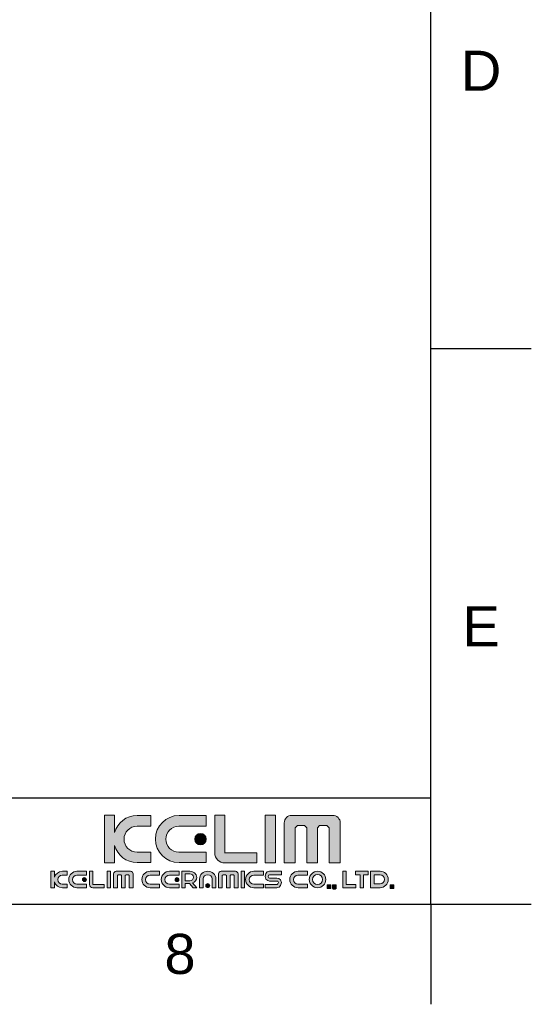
# Model space of a CAD drawing. Header units: millimetres. Extents: x 580 to 2065, y -13 to 1037.
# Tile 5 of 8: x 1885 to 2065, y -13 to 334. Entities that reach past the tile are written whole.
import ezdxf

# ---------------------------------------------------------------- set-up
doc = ezdxf.new("R2010")
doc.units = ezdxf.units.MM
doc.header["$LTSCALE"] = 0.1
doc.layers.add('FORM', color=7, linetype='Continuous')
doc.layers.add('TEXT', color=2, linetype='Continuous')
doc.styles.get("Standard").update_dxf_attribs({"font": 'arial_0.ttf'})

msp = doc.modelspace()

# ---------------------------------------------------------------- hatches: boundary and pattern name
at = {"layer": 'TEXT'}
h = msp.add_hatch(color=2, dxfattribs=at)
h.dxf.hatch_style = 2
edge = h.paths.add_edge_path()
edge.add_spline(control_points=[(1930.67, 40.36), (1930.67, 40.36), (1925.85, 40.36), (1925.85, 40.36), (1923.31, 40.36), (1921.27, 42.41), (1921.27, 44.93), (1921.27, 47.47), (1923.31, 49.52), (1925.85, 49.52), (1925.85, 49.52), (1930.67, 49.52), (1930.67, 49.52), (1930.67, 49.52), (1930.67, 53.3), (1930.67, 53.3), (1930.67, 53.3), (1925.91, 53.3), (1925.91, 53.3), (1922.09, 53.3), (1918.89, 50.74), (1917.91, 47.25), (1917.91, 47.25), (1917.91, 53.42), (1917.91, 53.42), (1917.91, 53.42), (1914.38, 53.42), (1914.38, 53.42), (1914.38, 53.42), (1914.38, 36.58), (1914.38, 36.58), (1914.38, 36.58), (1917.91, 36.58), (1917.91, 36.58), (1917.91, 36.58), (1917.91, 42.76), (1917.91, 42.76), (1918.89, 39.26), (1922.09, 36.69), (1925.91, 36.69), (1925.91, 36.69), (1930.67, 36.69), (1930.67, 36.69), (1930.67, 36.69), (1930.67, 40.36), (1930.67, 40.36)], knot_values=[0, 0, 0, 0, 1, 1, 1, 2, 2, 2, 3, 3, 3, 4, 4, 4, 5, 5, 5, 6, 6, 6, 7, 7, 7, 8, 8, 8, 9, 9, 9, 10, 10, 10, 11, 11, 11, 12, 12, 12, 13, 13, 13, 14, 14, 14, 15, 15, 15, 15], degree=3, periodic=0)
h = msp.add_hatch(color=256, dxfattribs=at)
h.dxf.hatch_style = 2
edge = h.paths.add_edge_path()
edge.add_spline(control_points=[(1940.63, 36.69), (1940.63, 36.69), (1950.23, 36.69), (1950.23, 36.69), (1950.23, 36.69), (1950.23, 40.36), (1950.23, 40.36), (1950.23, 40.36), (1940.57, 40.36), (1940.57, 40.36), (1938.04, 40.36), (1936, 42.41), (1936, 44.93), (1936, 47.47), (1938.04, 49.52), (1940.57, 49.52), (1940.57, 49.52), (1950.23, 49.52), (1950.23, 49.52), (1950.23, 49.52), (1950.23, 53.3), (1950.23, 53.3), (1950.23, 53.3), (1940.63, 53.3), (1940.63, 53.3), (1936.04, 53.3), (1932.33, 49.59), (1932.33, 45), (1932.33, 40.41), (1936.04, 36.69), (1940.63, 36.69)], knot_values=[0, 0, 0, 0, 1, 1, 1, 2, 2, 2, 3, 3, 3, 4, 4, 4, 5, 5, 5, 6, 6, 6, 7, 7, 7, 8, 8, 8, 9, 9, 9, 10, 10, 10, 10], degree=3, periodic=0)
h = msp.add_hatch(color=2, dxfattribs=at)
h.dxf.hatch_style = 2
edge = h.paths.add_edge_path()
edge.add_spline(control_points=[(1956.74, 36.56), (1956.74, 36.56), (1968.09, 36.56), (1968.09, 36.56), (1968.09, 36.56), (1968.09, 40.1), (1968.09, 40.1), (1968.09, 40.1), (1956.77, 40.1), (1956.77, 40.1), (1956.77, 40.1), (1956.75, 40.06), (1956.75, 40.06), (1956.75, 40.06), (1956.75, 53.42), (1956.75, 53.42), (1956.75, 53.42), (1953.22, 53.42), (1953.22, 53.42), (1953.22, 53.42), (1953.22, 40.1), (1953.22, 40.1), (1953.22, 40.1), (1953.21, 40.11), (1953.21, 40.11), (1953.21, 38.15), (1954.8, 36.55), (1956.77, 36.55), (1956.77, 36.55), (1956.74, 36.56), (1956.74, 36.56)], knot_values=[0, 0, 0, 0, 1, 1, 1, 2, 2, 2, 3, 3, 3, 4, 4, 4, 5, 5, 5, 6, 6, 6, 7, 7, 7, 8, 8, 8, 9, 9, 9, 10, 10, 10, 10], degree=3, periodic=0)
h = msp.add_hatch(color=2, dxfattribs=at)
h.dxf.hatch_style = 2
h.paths.add_polyline_path([(1974.57, 53.42), (1971.03, 53.42), (1971.03, 36.58), (1974.57, 36.58)])
h = msp.add_hatch(color=2, dxfattribs=at)
h.dxf.hatch_style = 2
edge = h.paths.add_edge_path()
edge.add_spline(control_points=[(1994.75, 53.34), (1994.75, 53.34), (1980.37, 53.34), (1980.37, 53.34), (1978.89, 53.34), (1977.69, 52.15), (1977.69, 50.68), (1977.69, 50.68), (1977.69, 36.6), (1977.69, 36.6), (1977.69, 36.6), (1981.51, 36.6), (1981.51, 36.6), (1981.51, 36.6), (1981.51, 48.94), (1981.51, 48.94), (1981.51, 48.94), (1982.31, 49.74), (1982.31, 49.74), (1982.31, 49.74), (1984.87, 49.74), (1984.87, 49.74), (1984.87, 49.74), (1985.67, 48.94), (1985.67, 48.94), (1985.67, 48.94), (1985.67, 36.6), (1985.67, 36.6), (1985.67, 36.6), (1989.36, 36.6), (1989.36, 36.6), (1989.36, 36.6), (1989.36, 48.94), (1989.36, 48.94), (1989.36, 48.94), (1990.17, 49.74), (1990.17, 49.74), (1990.17, 49.74), (1992.72, 49.74), (1992.72, 49.74), (1992.72, 49.74), (1993.51, 48.94), (1993.51, 48.94), (1993.51, 48.94), (1993.51, 36.6), (1993.51, 36.6), (1993.51, 36.6), (1997.43, 36.6), (1997.43, 36.6), (1997.43, 36.6), (1997.43, 50.68), (1997.43, 50.68), (1997.43, 52.15), (1996.23, 53.34), (1994.75, 53.34)], knot_values=[0, 0, 0, 0, 1, 1, 1, 2, 2, 2, 3, 3, 3, 4, 4, 4, 5, 5, 5, 6, 6, 6, 7, 7, 7, 8, 8, 8, 9, 9, 9, 10, 10, 10, 11, 11, 11, 12, 12, 12, 13, 13, 13, 14, 14, 14, 15, 15, 15, 16, 16, 16, 17, 17, 17, 18, 18, 18, 18], degree=3, periodic=0)
h = msp.add_hatch(color=2, dxfattribs=at)
h.dxf.hatch_style = 2
edge = h.paths.add_edge_path()
edge.add_spline(control_points=[(1946.18, 44.93), (1946.18, 43.83), (1947.08, 42.93), (1948.18, 42.93), (1949.29, 42.93), (1950.19, 43.83), (1950.19, 44.93), (1950.19, 46.05), (1949.29, 46.94), (1948.18, 46.94), (1947.08, 46.94), (1946.18, 46.05), (1946.18, 44.93)], knot_values=[0, 0, 0, 0, 1, 1, 1, 2, 2, 2, 3, 3, 3, 4, 4, 4, 4], degree=3, periodic=0)
h = msp.add_hatch(color=2, dxfattribs=at)
h.dxf.hatch_style = 2
edge = h.paths.add_edge_path()
edge.add_spline(control_points=[(1896.76, 31.5), (1896.76, 31.5), (1896.76, 33.66), (1896.76, 33.66), (1896.76, 33.66), (1895.53, 33.66), (1895.53, 33.66), (1895.53, 33.66), (1895.53, 27.78), (1895.53, 27.78), (1895.53, 27.78), (1896.76, 27.78), (1896.76, 27.78), (1896.76, 27.78), (1896.76, 29.95), (1896.76, 29.95), (1897.09, 28.73), (1898.21, 27.83), (1899.55, 27.83), (1899.55, 27.83), (1901.21, 27.83), (1901.21, 27.83), (1901.21, 27.83), (1901.21, 29.1), (1901.21, 29.1), (1901.21, 29.1), (1899.53, 29.1), (1899.53, 29.1), (1898.64, 29.1), (1897.93, 29.82), (1897.93, 30.7), (1897.93, 31.59), (1898.64, 32.3), (1899.53, 32.3), (1899.53, 32.3), (1901.21, 32.3), (1901.21, 32.3), (1901.21, 32.3), (1901.21, 33.62), (1901.21, 33.62), (1901.21, 33.62), (1899.55, 33.62), (1899.55, 33.62), (1898.21, 33.62), (1897.09, 32.72), (1896.76, 31.5)], knot_values=[0, 0, 0, 0, 1, 1, 1, 2, 2, 2, 3, 3, 3, 4, 4, 4, 5, 5, 5, 6, 6, 6, 7, 7, 7, 8, 8, 8, 9, 9, 9, 10, 10, 10, 11, 11, 11, 12, 12, 12, 13, 13, 13, 14, 14, 14, 15, 15, 15, 15], degree=3, periodic=0)
h = msp.add_hatch(color=2, dxfattribs=at)
h.dxf.hatch_style = 2
edge = h.paths.add_edge_path()
edge.add_spline(control_points=[(1901.78, 30.72), (1901.78, 29.12), (1903.08, 27.83), (1904.68, 27.83), (1904.68, 27.83), (1908.03, 27.83), (1908.03, 27.83), (1908.03, 27.83), (1908.03, 29.1), (1908.03, 29.1), (1908.03, 29.1), (1904.66, 29.1), (1904.66, 29.1), (1903.78, 29.1), (1903.06, 29.82), (1903.06, 30.7), (1903.06, 31.59), (1903.78, 32.3), (1904.66, 32.3), (1904.66, 32.3), (1908.03, 32.3), (1908.03, 32.3), (1908.03, 32.3), (1908.03, 33.62), (1908.03, 33.62), (1908.03, 33.62), (1904.68, 33.62), (1904.68, 33.62), (1903.08, 33.62), (1901.78, 32.32), (1901.78, 30.72)], knot_values=[0, 0, 0, 0, 1, 1, 1, 2, 2, 2, 3, 3, 3, 4, 4, 4, 5, 5, 5, 6, 6, 6, 7, 7, 7, 8, 8, 8, 9, 9, 9, 10, 10, 10, 10], degree=3, periodic=0)
h = msp.add_hatch(color=2, dxfattribs=at)
h.dxf.hatch_style = 2
edge = h.paths.add_edge_path()
edge.add_spline(control_points=[(1906.62, 30.7), (1906.62, 30.31), (1906.93, 30), (1907.31, 30), (1907.7, 30), (1908.01, 30.31), (1908.01, 30.7), (1908.01, 31.09), (1907.7, 31.4), (1907.31, 31.4), (1906.93, 31.4), (1906.62, 31.09), (1906.62, 30.7)], knot_values=[0, 0, 0, 0, 1, 1, 1, 2, 2, 2, 3, 3, 3, 4, 4, 4, 4], degree=3, periodic=0)
h = msp.add_hatch(color=2, dxfattribs=at)
h.dxf.hatch_style = 2
edge = h.paths.add_edge_path()
edge.add_spline(control_points=[(1910.3, 29), (1910.3, 29), (1910.3, 33.66), (1910.3, 33.66), (1910.3, 33.66), (1909.07, 33.66), (1909.07, 33.66), (1909.07, 33.66), (1909.07, 29.01), (1909.07, 29.01), (1909.07, 29.01), (1909.07, 29.02), (1909.07, 29.02), (1909.07, 28.33), (1909.62, 27.78), (1910.31, 27.78), (1910.31, 27.78), (1910.3, 27.78), (1910.3, 27.78), (1910.3, 27.78), (1914.26, 27.78), (1914.26, 27.78), (1914.26, 27.78), (1914.26, 29.01), (1914.26, 29.01), (1914.26, 29.01), (1910.31, 29.01), (1910.31, 29.01), (1910.31, 29.01), (1910.3, 29), (1910.3, 29)], knot_values=[0, 0, 0, 0, 1, 1, 1, 2, 2, 2, 3, 3, 3, 4, 4, 4, 5, 5, 5, 6, 6, 6, 7, 7, 7, 8, 8, 8, 9, 9, 9, 10, 10, 10, 10], degree=3, periodic=0)
h = msp.add_hatch(color=2, dxfattribs=at)
h.dxf.hatch_style = 2
h.paths.add_polyline_path([(1915.28, 27.78), (1916.52, 27.78), (1916.52, 33.66), (1915.28, 33.66)])
h = msp.add_hatch(color=2, dxfattribs=at)
h.dxf.hatch_style = 2
edge = h.paths.add_edge_path()
edge.add_spline(control_points=[(1923.56, 33.63), (1923.56, 33.63), (1918.54, 33.63), (1918.54, 33.63), (1918.02, 33.63), (1917.61, 33.22), (1917.61, 32.7), (1917.61, 32.7), (1917.61, 27.79), (1917.61, 27.79), (1917.61, 27.79), (1918.94, 27.79), (1918.94, 27.79), (1918.94, 27.79), (1918.94, 32.1), (1918.94, 32.1), (1918.94, 32.1), (1919.22, 32.38), (1919.22, 32.38), (1919.22, 32.38), (1920.11, 32.38), (1920.11, 32.38), (1920.11, 32.38), (1920.39, 32.1), (1920.39, 32.1), (1920.39, 32.1), (1920.39, 27.79), (1920.39, 27.79), (1920.39, 27.79), (1921.68, 27.79), (1921.68, 27.79), (1921.68, 27.79), (1921.68, 32.1), (1921.68, 32.1), (1921.68, 32.1), (1921.96, 32.38), (1921.96, 32.38), (1921.96, 32.38), (1922.85, 32.38), (1922.85, 32.38), (1922.85, 32.38), (1923.12, 32.1), (1923.12, 32.1), (1923.12, 32.1), (1923.12, 27.79), (1923.12, 27.79), (1923.12, 27.79), (1924.49, 27.79), (1924.49, 27.79), (1924.49, 27.79), (1924.49, 32.7), (1924.49, 32.7), (1924.49, 33.22), (1924.07, 33.63), (1923.56, 33.63)], knot_values=[0, 0, 0, 0, 1, 1, 1, 2, 2, 2, 3, 3, 3, 4, 4, 4, 5, 5, 5, 6, 6, 6, 7, 7, 7, 8, 8, 8, 9, 9, 9, 10, 10, 10, 11, 11, 11, 12, 12, 12, 13, 13, 13, 14, 14, 14, 15, 15, 15, 16, 16, 16, 17, 17, 17, 18, 18, 18, 18], degree=3, periodic=0)
h = msp.add_hatch(color=2, dxfattribs=at)
h.dxf.hatch_style = 2
edge = h.paths.add_edge_path()
edge.add_spline(control_points=[(1927.57, 30.72), (1927.57, 29.12), (1928.86, 27.83), (1930.46, 27.83), (1930.46, 27.83), (1933.81, 27.83), (1933.81, 27.83), (1933.81, 27.83), (1933.81, 29.1), (1933.81, 29.1), (1933.81, 29.1), (1930.44, 29.1), (1930.44, 29.1), (1929.56, 29.1), (1928.85, 29.82), (1928.85, 30.7), (1928.85, 31.59), (1929.56, 32.3), (1930.44, 32.3), (1930.44, 32.3), (1933.81, 32.3), (1933.81, 32.3), (1933.81, 32.3), (1933.81, 33.62), (1933.81, 33.62), (1933.81, 33.62), (1930.46, 33.62), (1930.46, 33.62), (1928.86, 33.62), (1927.57, 32.32), (1927.57, 30.72)], knot_values=[0, 0, 0, 0, 1, 1, 1, 2, 2, 2, 3, 3, 3, 4, 4, 4, 5, 5, 5, 6, 6, 6, 7, 7, 7, 8, 8, 8, 9, 9, 9, 10, 10, 10, 10], degree=3, periodic=0)
h = msp.add_hatch(color=2, dxfattribs=at)
h.dxf.hatch_style = 2
edge = h.paths.add_edge_path()
edge.add_spline(control_points=[(1934.39, 30.72), (1934.39, 29.12), (1935.68, 27.83), (1937.29, 27.83), (1937.29, 27.83), (1940.63, 27.83), (1940.63, 27.83), (1940.63, 27.83), (1940.63, 29.1), (1940.63, 29.1), (1940.63, 29.1), (1937.26, 29.1), (1937.26, 29.1), (1936.38, 29.1), (1935.67, 29.82), (1935.67, 30.7), (1935.67, 31.59), (1936.38, 32.3), (1937.26, 32.3), (1937.26, 32.3), (1940.63, 32.3), (1940.63, 32.3), (1940.63, 32.3), (1940.63, 33.62), (1940.63, 33.62), (1940.63, 33.62), (1937.29, 33.62), (1937.29, 33.62), (1935.68, 33.62), (1934.39, 32.32), (1934.39, 30.72)], knot_values=[0, 0, 0, 0, 1, 1, 1, 2, 2, 2, 3, 3, 3, 4, 4, 4, 5, 5, 5, 6, 6, 6, 7, 7, 7, 8, 8, 8, 9, 9, 9, 10, 10, 10, 10], degree=3, periodic=0)
h = msp.add_hatch(color=2, dxfattribs=at)
h.dxf.hatch_style = 2
edge = h.paths.add_edge_path()
edge.add_spline(control_points=[(1939.22, 30.7), (1939.22, 30.31), (1939.53, 30), (1939.92, 30), (1940.3, 30), (1940.62, 30.31), (1940.62, 30.7), (1940.62, 31.09), (1940.3, 31.4), (1939.92, 31.4), (1939.53, 31.4), (1939.22, 31.09), (1939.22, 30.7)], knot_values=[0, 0, 0, 0, 1, 1, 1, 2, 2, 2, 3, 3, 3, 4, 4, 4, 4], degree=3, periodic=0)
h = msp.add_hatch(color=2, dxfattribs=at)
h.dxf.hatch_style = 2
edge = h.paths.add_edge_path()
edge.add_spline(control_points=[(1946.86, 31.49), (1946.86, 32.69), (1945.76, 33.66), (1944.41, 33.66), (1944.41, 33.66), (1942.81, 33.66), (1942.81, 33.66), (1942.81, 33.66), (1941.58, 33.66), (1941.58, 33.66), (1941.58, 33.66), (1941.58, 32.7), (1941.58, 32.7), (1941.58, 32.7), (1941.58, 30.32), (1941.58, 30.32), (1941.58, 30.32), (1941.58, 29.33), (1941.58, 29.33), (1941.58, 29.33), (1941.58, 27.78), (1941.58, 27.78), (1941.58, 27.78), (1942.81, 27.78), (1942.81, 27.78), (1942.81, 27.78), (1942.81, 29.33), (1942.81, 29.33), (1942.81, 29.33), (1944.31, 29.33), (1944.31, 29.33), (1944.31, 29.33), (1945.62, 27.78), (1945.62, 27.78), (1945.62, 27.78), (1946.85, 27.78), (1946.85, 27.78), (1946.85, 27.78), (1945.39, 29.51), (1945.39, 29.51), (1946.25, 29.84), (1946.86, 30.61), (1946.86, 31.49)], knot_values=[0, 0, 0, 0, 1, 1, 1, 2, 2, 2, 3, 3, 3, 4, 4, 4, 5, 5, 5, 6, 6, 6, 7, 7, 7, 8, 8, 8, 9, 9, 9, 10, 10, 10, 11, 11, 11, 12, 12, 12, 13, 13, 13, 14, 14, 14, 14], degree=3, periodic=0)
edge = h.paths.add_edge_path()
edge.add_spline(control_points=[(1944.43, 30.32), (1944.43, 30.32), (1942.81, 30.32), (1942.81, 30.32), (1942.81, 30.32), (1942.81, 32.7), (1942.81, 32.7), (1942.81, 32.7), (1944.43, 32.7), (1944.43, 32.7), (1945.17, 32.7), (1945.78, 32.17), (1945.78, 31.51), (1945.78, 30.85), (1945.17, 30.32), (1944.43, 30.32)], knot_values=[0, 0, 0, 0, 1, 1, 1, 2, 2, 2, 3, 3, 3, 4, 4, 4, 5, 5, 5, 5], degree=3, periodic=0)
h = msp.add_hatch(color=2, dxfattribs=at)
h.dxf.hatch_style = 2
edge = h.paths.add_edge_path()
edge.add_spline(control_points=[(1950.74, 33.62), (1949.15, 33.62), (1947.85, 32.42), (1947.85, 30.93), (1947.85, 30.93), (1947.85, 27.83), (1947.85, 27.83), (1947.85, 27.83), (1949.13, 27.83), (1949.13, 27.83), (1949.13, 27.83), (1949.13, 30.95), (1949.13, 30.95), (1949.13, 31.77), (1949.84, 32.43), (1950.72, 32.43), (1951.61, 32.43), (1952.32, 31.77), (1952.32, 30.95), (1952.32, 30.95), (1952.32, 27.83), (1952.32, 27.83), (1952.32, 27.83), (1953.64, 27.83), (1953.64, 27.83), (1953.64, 27.83), (1953.64, 30.93), (1953.64, 30.93), (1953.64, 32.42), (1952.35, 33.62), (1950.74, 33.62)], knot_values=[0, 0, 0, 0, 1, 1, 1, 2, 2, 2, 3, 3, 3, 4, 4, 4, 5, 5, 5, 6, 6, 6, 7, 7, 7, 8, 8, 8, 9, 9, 9, 10, 10, 10, 10], degree=3, periodic=0)
h = msp.add_hatch(color=2, dxfattribs=at)
h.dxf.hatch_style = 2
edge = h.paths.add_edge_path()
edge.add_spline(control_points=[(1960.49, 33.63), (1960.49, 33.63), (1955.48, 33.63), (1955.48, 33.63), (1954.96, 33.63), (1954.54, 33.22), (1954.54, 32.7), (1954.54, 32.7), (1954.54, 27.79), (1954.54, 27.79), (1954.54, 27.79), (1955.88, 27.79), (1955.88, 27.79), (1955.88, 27.79), (1955.88, 32.1), (1955.88, 32.1), (1955.88, 32.1), (1956.15, 32.38), (1956.15, 32.38), (1956.15, 32.38), (1957.05, 32.38), (1957.05, 32.38), (1957.05, 32.38), (1957.32, 32.1), (1957.32, 32.1), (1957.32, 32.1), (1957.32, 27.79), (1957.32, 27.79), (1957.32, 27.79), (1958.61, 27.79), (1958.61, 27.79), (1958.61, 27.79), (1958.61, 32.1), (1958.61, 32.1), (1958.61, 32.1), (1958.89, 32.38), (1958.89, 32.38), (1958.89, 32.38), (1959.78, 32.38), (1959.78, 32.38), (1959.78, 32.38), (1960.06, 32.1), (1960.06, 32.1), (1960.06, 32.1), (1960.06, 27.79), (1960.06, 27.79), (1960.06, 27.79), (1961.43, 27.79), (1961.43, 27.79), (1961.43, 27.79), (1961.43, 32.7), (1961.43, 32.7), (1961.43, 33.22), (1961.01, 33.63), (1960.49, 33.63)], knot_values=[0, 0, 0, 0, 1, 1, 1, 2, 2, 2, 3, 3, 3, 4, 4, 4, 5, 5, 5, 6, 6, 6, 7, 7, 7, 8, 8, 8, 9, 9, 9, 10, 10, 10, 11, 11, 11, 12, 12, 12, 13, 13, 13, 14, 14, 14, 15, 15, 15, 16, 16, 16, 17, 17, 17, 18, 18, 18, 18], degree=3, periodic=0)
h = msp.add_hatch(color=2, dxfattribs=at)
h.dxf.hatch_style = 2
h.paths.add_polyline_path([(1962.5, 27.78), (1963.73, 27.78), (1963.73, 33.66), (1962.5, 33.66)])
h = msp.add_hatch(color=2, dxfattribs=at)
h.dxf.hatch_style = 2
edge = h.paths.add_edge_path()
edge.add_spline(control_points=[(1964.1, 30.72), (1964.1, 29.12), (1965.39, 27.83), (1966.99, 27.83), (1966.99, 27.83), (1970.34, 27.83), (1970.34, 27.83), (1970.34, 27.83), (1970.34, 29.1), (1970.34, 29.1), (1970.34, 29.1), (1966.97, 29.1), (1966.97, 29.1), (1966.09, 29.1), (1965.37, 29.82), (1965.37, 30.7), (1965.37, 31.59), (1966.09, 32.3), (1966.97, 32.3), (1966.97, 32.3), (1970.34, 32.3), (1970.34, 32.3), (1970.34, 32.3), (1970.34, 33.62), (1970.34, 33.62), (1970.34, 33.62), (1966.99, 33.62), (1966.99, 33.62), (1965.39, 33.62), (1964.1, 32.32), (1964.1, 30.72)], knot_values=[0, 0, 0, 0, 1, 1, 1, 2, 2, 2, 3, 3, 3, 4, 4, 4, 5, 5, 5, 6, 6, 6, 7, 7, 7, 8, 8, 8, 9, 9, 9, 10, 10, 10, 10], degree=3, periodic=0)
h = msp.add_hatch(color=2, dxfattribs=at)
h.dxf.hatch_style = 2
edge = h.paths.add_edge_path()
edge.add_spline(control_points=[(1970.96, 31.83), (1970.96, 30.03), (1972.78, 30.19), (1972.78, 30.19), (1972.78, 30.19), (1972.83, 30.19), (1972.83, 30.19), (1972.83, 30.19), (1974.8, 30.19), (1974.8, 30.19), (1974.8, 30.19), (1975.15, 30.19), (1975.15, 30.19), (1975.15, 30.19), (1975.63, 30.11), (1975.63, 29.65), (1975.63, 29.19), (1975.32, 29.01), (1975.15, 29.01), (1975.15, 29.01), (1970.96, 29.01), (1970.96, 29.01), (1970.96, 29.01), (1970.96, 27.83), (1970.96, 27.83), (1970.96, 27.83), (1975.12, 27.83), (1975.12, 27.83), (1975.12, 27.83), (1976.67, 27.83), (1976.67, 29.62), (1976.67, 31.41), (1974.84, 31.26), (1974.84, 31.26), (1974.84, 31.26), (1974.8, 31.26), (1974.8, 31.26), (1974.8, 31.26), (1972.83, 31.26), (1972.83, 31.26), (1972.83, 31.26), (1972.48, 31.26), (1972.48, 31.26), (1972.48, 31.26), (1972, 31.34), (1972, 31.8), (1972, 32.26), (1972.31, 32.43), (1972.48, 32.43), (1972.48, 32.43), (1976.67, 32.43), (1976.67, 32.43), (1976.67, 32.43), (1976.67, 33.62), (1976.67, 33.62), (1976.67, 33.62), (1972.51, 33.62), (1972.51, 33.62), (1972.51, 33.62), (1970.96, 33.62), (1970.96, 31.83)], knot_values=[0, 0, 0, 0, 1, 1, 1, 2, 2, 2, 3, 3, 3, 4, 4, 4, 5, 5, 5, 6, 6, 6, 7, 7, 7, 8, 8, 8, 9, 9, 9, 10, 10, 10, 11, 11, 11, 12, 12, 12, 13, 13, 13, 14, 14, 14, 15, 15, 15, 16, 16, 16, 17, 17, 17, 18, 18, 18, 19, 19, 19, 20, 20, 20, 20], degree=3, periodic=0)
h = msp.add_hatch(color=2, dxfattribs=at)
h.dxf.hatch_style = 2
edge = h.paths.add_edge_path()
edge.add_spline(control_points=[(1979.65, 30.72), (1979.65, 29.12), (1980.94, 27.83), (1982.54, 27.83), (1982.54, 27.83), (1985.89, 27.83), (1985.89, 27.83), (1985.89, 27.83), (1985.89, 29.1), (1985.89, 29.1), (1985.89, 29.1), (1982.52, 29.1), (1982.52, 29.1), (1981.64, 29.1), (1980.93, 29.82), (1980.93, 30.7), (1980.93, 31.59), (1981.64, 32.3), (1982.52, 32.3), (1982.52, 32.3), (1985.89, 32.3), (1985.89, 32.3), (1985.89, 32.3), (1985.89, 33.62), (1985.89, 33.62), (1985.89, 33.62), (1982.54, 33.62), (1982.54, 33.62), (1980.94, 33.62), (1979.65, 32.32), (1979.65, 30.72)], knot_values=[0, 0, 0, 0, 1, 1, 1, 2, 2, 2, 3, 3, 3, 4, 4, 4, 5, 5, 5, 6, 6, 6, 7, 7, 7, 8, 8, 8, 9, 9, 9, 10, 10, 10, 10], degree=3, periodic=0)
h = msp.add_hatch(color=2, dxfattribs=at)
h.dxf.hatch_style = 2
edge = h.paths.add_edge_path()
edge.add_spline(control_points=[(1989.43, 33.62), (1987.83, 33.62), (1986.53, 32.32), (1986.53, 30.72), (1986.53, 29.12), (1987.83, 27.83), (1989.43, 27.83), (1991.03, 27.83), (1992.32, 29.12), (1992.32, 30.72), (1992.32, 32.32), (1991.03, 33.62), (1989.43, 33.62)], knot_values=[0, 0, 0, 0, 1, 1, 1, 2, 2, 2, 3, 3, 3, 4, 4, 4, 4], degree=3, periodic=0)
edge = h.paths.add_edge_path()
edge.add_spline(control_points=[(1989.43, 28.95), (1988.45, 28.95), (1987.66, 29.75), (1987.66, 30.72), (1987.66, 31.7), (1988.45, 32.49), (1989.43, 32.49), (1990.4, 32.49), (1991.2, 31.7), (1991.2, 30.72), (1991.2, 29.75), (1990.4, 28.95), (1989.43, 28.95)], knot_values=[0, 0, 0, 0, 1, 1, 1, 2, 2, 2, 3, 3, 3, 4, 4, 4, 4], degree=3, periodic=0)
h = msp.add_hatch(color=2, dxfattribs=at)
h.dxf.hatch_style = 2
h.paths.add_polyline_path([(1999.55, 33.66), (1998.31, 33.66), (1998.31, 29.02), (1998.31, 27.78), (1999.55, 27.78), (2002.86, 27.78), (2002.86, 29.02), (1999.55, 29.02)])
h = msp.add_hatch(color=2, dxfattribs=at)
h.dxf.hatch_style = 2
h.paths.add_polyline_path([(2004.41, 33.66), (2002.76, 33.66), (2002.76, 32.43), (2004.41, 32.43), (2004.41, 27.78), (2005.64, 27.78), (2005.64, 32.43), (2007.3, 32.43), (2007.3, 33.66), (2005.64, 33.66)])
h = msp.add_hatch(color=2, dxfattribs=at)
h.dxf.hatch_style = 2
edge = h.paths.add_edge_path()
edge.add_spline(control_points=[(2011.44, 33.64), (2011.44, 33.64), (2008.09, 33.64), (2008.09, 33.64), (2008.09, 33.64), (2008.09, 27.85), (2008.09, 27.85), (2008.09, 27.85), (2011.44, 27.85), (2011.44, 27.85), (2013.04, 27.85), (2014.34, 29.14), (2014.34, 30.74), (2014.34, 32.34), (2013.04, 33.64), (2011.44, 33.64)], knot_values=[0, 0, 0, 0, 1, 1, 1, 2, 2, 2, 3, 3, 3, 4, 4, 4, 5, 5, 5, 5], degree=3, periodic=0)
edge = h.paths.add_edge_path()
edge.add_spline(control_points=[(2011.46, 29.17), (2011.46, 29.17), (2009.32, 29.17), (2009.32, 29.17), (2009.32, 29.17), (2009.32, 32.36), (2009.32, 32.36), (2009.32, 32.36), (2011.46, 32.36), (2011.46, 32.36), (2012.34, 32.36), (2013.06, 31.65), (2013.06, 30.76), (2013.06, 29.88), (2012.34, 29.17), (2011.46, 29.17)], knot_values=[0, 0, 0, 0, 1, 1, 1, 2, 2, 2, 3, 3, 3, 4, 4, 4, 5, 5, 5, 5], degree=3, periodic=0)
h = msp.add_hatch(color=2, dxfattribs=at)
h.dxf.hatch_style = 2
edge = h.paths.add_edge_path()
edge.add_spline(control_points=[(1950.76, 29.27), (1950.38, 29.27), (1950.07, 28.95), (1950.07, 28.57), (1950.07, 28.18), (1950.38, 27.87), (1950.76, 27.87), (1951.15, 27.87), (1951.46, 28.18), (1951.46, 28.57), (1951.46, 28.95), (1951.15, 29.27), (1950.76, 29.27)], knot_values=[0, 0, 0, 0, 1, 1, 1, 2, 2, 2, 3, 3, 3, 4, 4, 4, 4], degree=3, periodic=0)
h = msp.add_hatch(color=2, dxfattribs=at)
h.dxf.hatch_style = 2
h.paths.add_polyline_path([(1992.8, 27.6), (1994.08, 27.6), (1994.08, 28.88), (1992.8, 28.88)])
h = msp.add_hatch(color=2, dxfattribs=at)
h.dxf.hatch_style = 2
h.paths.add_polyline_path([(1994.67, 27.6), (1995.18, 27.6), (1994.82, 27.29), (1995.59, 27.29), (1995.95, 27.6), (1995.95, 28.88), (1994.67, 28.88)])
h = msp.add_hatch(color=2, dxfattribs=at)
h.dxf.hatch_style = 2
h.paths.add_polyline_path([(2015.01, 27.6), (2016.29, 27.6), (2016.29, 28.88), (2015.01, 28.88)])

# ---------------------------------------------------------------- linework, layer by layer
for p, q in [((2029.35, 22.08), (2029.35, 1001.37)), ((2029.35, 217.94), (2064.71, 217.94)), ((615.21, 22.08), (2029.35, 22.08)), ((2029.35, 22.08), (2064.71, 22.08)), ((2029.35, 22.08), (2029.35, -13.27))]:
    msp.add_line(p, q)
msp.add_point((2029.35, 217.94))
at = {"layer": 'FORM'}
msp.add_line((1353.1, 59.58), (2029.35, 59.58), dxfattribs=at)
at = {"layer": 'TEXT', "lineweight": 0}
for points in [[(1974.57, 53.42), (1971.03, 53.42), (1971.03, 36.58), (1974.57, 36.58), (1974.57, 53.42)], [(1915.28, 27.78), (1916.52, 27.78), (1916.52, 33.66), (1915.28, 33.66), (1915.28, 27.78)], [(1962.5, 27.78), (1963.73, 27.78), (1963.73, 33.66), (1962.5, 33.66), (1962.5, 27.78)], [(1999.55, 33.66), (1998.31, 33.66), (1998.31, 29.02), (1998.31, 27.78), (1999.55, 27.78), (2002.86, 27.78), (2002.86, 29.02), (1999.55, 29.02), (1999.55, 33.66)], [(2004.41, 33.66), (2002.76, 33.66), (2002.76, 32.43), (2004.41, 32.43), (2004.41, 27.78), (2005.64, 27.78), (2005.64, 32.43), (2007.3, 32.43), (2007.3, 33.66), (2005.64, 33.66), (2004.41, 33.66)], [(1992.8, 27.6), (1994.08, 27.6), (1994.08, 28.88), (1992.8, 28.88), (1992.8, 27.6)], [(1994.67, 27.6), (1995.18, 27.6), (1994.82, 27.29), (1995.59, 27.29), (1995.95, 27.6), (1995.95, 28.88), (1994.67, 28.88), (1994.67, 27.6)], [(2015.01, 27.6), (2016.29, 27.6), (2016.29, 28.88), (2015.01, 28.88), (2015.01, 27.6)]]:
    msp.add_lwpolyline(points, dxfattribs=at)
for points, knots in [([(1930.67, 40.36), (1930.67, 40.36), (1925.85, 40.36), (1925.85, 40.36), (1923.31, 40.36), (1921.27, 42.41), (1921.27, 44.93), (1921.27, 47.47), (1923.31, 49.52), (1925.85, 49.52), (1925.85, 49.52), (1930.67, 49.52), (1930.67, 49.52), (1930.67, 49.52), (1930.67, 53.3), (1930.67, 53.3), (1930.67, 53.3), (1925.91, 53.3), (1925.91, 53.3), (1922.09, 53.3), (1918.89, 50.74), (1917.91, 47.25), (1917.91, 47.25), (1917.91, 53.42), (1917.91, 53.42), (1917.91, 53.42), (1914.38, 53.42), (1914.38, 53.42), (1914.38, 53.42), (1914.38, 36.58), (1914.38, 36.58), (1914.38, 36.58), (1917.91, 36.58), (1917.91, 36.58), (1917.91, 36.58), (1917.91, 42.76), (1917.91, 42.76), (1918.89, 39.26), (1922.09, 36.69), (1925.91, 36.69), (1925.91, 36.69), (1930.67, 36.69), (1930.67, 36.69), (1930.67, 36.69), (1930.67, 40.36), (1930.67, 40.36)], [0, 0, 0, 0, 1, 1, 1, 2, 2, 2, 3, 3, 3, 4, 4, 4, 5, 5, 5, 6, 6, 6, 7, 7, 7, 8, 8, 8, 9, 9, 9, 10, 10, 10, 11, 11, 11, 12, 12, 12, 13, 13, 13, 14, 14, 14, 15, 15, 15, 15]), ([(1940.63, 36.69), (1940.63, 36.69), (1950.23, 36.69), (1950.23, 36.69), (1950.23, 36.69), (1950.23, 40.36), (1950.23, 40.36), (1950.23, 40.36), (1940.57, 40.36), (1940.57, 40.36), (1938.04, 40.36), (1936, 42.41), (1936, 44.93), (1936, 47.47), (1938.04, 49.52), (1940.57, 49.52), (1940.57, 49.52), (1950.23, 49.52), (1950.23, 49.52), (1950.23, 49.52), (1950.23, 53.3), (1950.23, 53.3), (1950.23, 53.3), (1940.63, 53.3), (1940.63, 53.3), (1936.04, 53.3), (1932.33, 49.59), (1932.33, 45), (1932.33, 40.41), (1936.04, 36.69), (1940.63, 36.69)], [0, 0, 0, 0, 1, 1, 1, 2, 2, 2, 3, 3, 3, 4, 4, 4, 5, 5, 5, 6, 6, 6, 7, 7, 7, 8, 8, 8, 9, 9, 9, 10, 10, 10, 10]), ([(1956.74, 36.56), (1956.74, 36.56), (1968.09, 36.56), (1968.09, 36.56), (1968.09, 36.56), (1968.09, 40.1), (1968.09, 40.1), (1968.09, 40.1), (1956.77, 40.1), (1956.77, 40.1), (1956.77, 40.1), (1956.75, 40.06), (1956.75, 40.06), (1956.75, 40.06), (1956.75, 53.42), (1956.75, 53.42), (1956.75, 53.42), (1953.22, 53.42), (1953.22, 53.42), (1953.22, 53.42), (1953.22, 40.1), (1953.22, 40.1), (1953.22, 40.1), (1953.21, 40.11), (1953.21, 40.11), (1953.21, 38.15), (1954.8, 36.55), (1956.77, 36.55), (1956.77, 36.55), (1956.74, 36.56), (1956.74, 36.56)], [0, 0, 0, 0, 1, 1, 1, 2, 2, 2, 3, 3, 3, 4, 4, 4, 5, 5, 5, 6, 6, 6, 7, 7, 7, 8, 8, 8, 9, 9, 9, 10, 10, 10, 10]), ([(1994.75, 53.34), (1994.75, 53.34), (1980.37, 53.34), (1980.37, 53.34), (1978.89, 53.34), (1977.69, 52.15), (1977.69, 50.68), (1977.69, 50.68), (1977.69, 36.6), (1977.69, 36.6), (1977.69, 36.6), (1981.51, 36.6), (1981.51, 36.6), (1981.51, 36.6), (1981.51, 48.94), (1981.51, 48.94), (1981.51, 48.94), (1982.31, 49.74), (1982.31, 49.74), (1982.31, 49.74), (1984.87, 49.74), (1984.87, 49.74), (1984.87, 49.74), (1985.67, 48.94), (1985.67, 48.94), (1985.67, 48.94), (1985.67, 36.6), (1985.67, 36.6), (1985.67, 36.6), (1989.36, 36.6), (1989.36, 36.6), (1989.36, 36.6), (1989.36, 48.94), (1989.36, 48.94), (1989.36, 48.94), (1990.17, 49.74), (1990.17, 49.74), (1990.17, 49.74), (1992.72, 49.74), (1992.72, 49.74), (1992.72, 49.74), (1993.51, 48.94), (1993.51, 48.94), (1993.51, 48.94), (1993.51, 36.6), (1993.51, 36.6), (1993.51, 36.6), (1997.43, 36.6), (1997.43, 36.6), (1997.43, 36.6), (1997.43, 50.68), (1997.43, 50.68), (1997.43, 52.15), (1996.23, 53.34), (1994.75, 53.34)], [0, 0, 0, 0, 1, 1, 1, 2, 2, 2, 3, 3, 3, 4, 4, 4, 5, 5, 5, 6, 6, 6, 7, 7, 7, 8, 8, 8, 9, 9, 9, 10, 10, 10, 11, 11, 11, 12, 12, 12, 13, 13, 13, 14, 14, 14, 15, 15, 15, 16, 16, 16, 17, 17, 17, 18, 18, 18, 18]), ([(1946.18, 44.93), (1946.18, 43.83), (1947.08, 42.93), (1948.18, 42.93), (1949.29, 42.93), (1950.19, 43.83), (1950.19, 44.93), (1950.19, 46.05), (1949.29, 46.94), (1948.18, 46.94), (1947.08, 46.94), (1946.18, 46.05), (1946.18, 44.93)], [0, 0, 0, 0, 1, 1, 1, 2, 2, 2, 3, 3, 3, 4, 4, 4, 4]), ([(1896.76, 31.5), (1896.76, 31.5), (1896.76, 33.66), (1896.76, 33.66), (1896.76, 33.66), (1895.53, 33.66), (1895.53, 33.66), (1895.53, 33.66), (1895.53, 27.78), (1895.53, 27.78), (1895.53, 27.78), (1896.76, 27.78), (1896.76, 27.78), (1896.76, 27.78), (1896.76, 29.95), (1896.76, 29.95), (1897.09, 28.73), (1898.21, 27.83), (1899.55, 27.83), (1899.55, 27.83), (1901.21, 27.83), (1901.21, 27.83), (1901.21, 27.83), (1901.21, 29.1), (1901.21, 29.1), (1901.21, 29.1), (1899.53, 29.1), (1899.53, 29.1), (1898.64, 29.1), (1897.93, 29.82), (1897.93, 30.7), (1897.93, 31.59), (1898.64, 32.3), (1899.53, 32.3), (1899.53, 32.3), (1901.21, 32.3), (1901.21, 32.3), (1901.21, 32.3), (1901.21, 33.62), (1901.21, 33.62), (1901.21, 33.62), (1899.55, 33.62), (1899.55, 33.62), (1898.21, 33.62), (1897.09, 32.72), (1896.76, 31.5)], [0, 0, 0, 0, 1, 1, 1, 2, 2, 2, 3, 3, 3, 4, 4, 4, 5, 5, 5, 6, 6, 6, 7, 7, 7, 8, 8, 8, 9, 9, 9, 10, 10, 10, 11, 11, 11, 12, 12, 12, 13, 13, 13, 14, 14, 14, 15, 15, 15, 15]), ([(1901.78, 30.72), (1901.78, 29.12), (1903.08, 27.83), (1904.68, 27.83), (1904.68, 27.83), (1908.03, 27.83), (1908.03, 27.83), (1908.03, 27.83), (1908.03, 29.1), (1908.03, 29.1), (1908.03, 29.1), (1904.66, 29.1), (1904.66, 29.1), (1903.78, 29.1), (1903.06, 29.82), (1903.06, 30.7), (1903.06, 31.59), (1903.78, 32.3), (1904.66, 32.3), (1904.66, 32.3), (1908.03, 32.3), (1908.03, 32.3), (1908.03, 32.3), (1908.03, 33.62), (1908.03, 33.62), (1908.03, 33.62), (1904.68, 33.62), (1904.68, 33.62), (1903.08, 33.62), (1901.78, 32.32), (1901.78, 30.72)], [0, 0, 0, 0, 1, 1, 1, 2, 2, 2, 3, 3, 3, 4, 4, 4, 5, 5, 5, 6, 6, 6, 7, 7, 7, 8, 8, 8, 9, 9, 9, 10, 10, 10, 10]), ([(1906.62, 30.7), (1906.62, 30.31), (1906.93, 30), (1907.31, 30), (1907.7, 30), (1908.01, 30.31), (1908.01, 30.7), (1908.01, 31.09), (1907.7, 31.4), (1907.31, 31.4), (1906.93, 31.4), (1906.62, 31.09), (1906.62, 30.7)], [0, 0, 0, 0, 1, 1, 1, 2, 2, 2, 3, 3, 3, 4, 4, 4, 4]), ([(1910.3, 29), (1910.3, 29), (1910.3, 33.66), (1910.3, 33.66), (1910.3, 33.66), (1909.07, 33.66), (1909.07, 33.66), (1909.07, 33.66), (1909.07, 29.01), (1909.07, 29.01), (1909.07, 29.01), (1909.07, 29.02), (1909.07, 29.02), (1909.07, 28.33), (1909.62, 27.78), (1910.31, 27.78), (1910.31, 27.78), (1910.3, 27.78), (1910.3, 27.78), (1910.3, 27.78), (1914.26, 27.78), (1914.26, 27.78), (1914.26, 27.78), (1914.26, 29.01), (1914.26, 29.01), (1914.26, 29.01), (1910.31, 29.01), (1910.31, 29.01), (1910.31, 29.01), (1910.3, 29), (1910.3, 29)], [0, 0, 0, 0, 1, 1, 1, 2, 2, 2, 3, 3, 3, 4, 4, 4, 5, 5, 5, 6, 6, 6, 7, 7, 7, 8, 8, 8, 9, 9, 9, 10, 10, 10, 10]), ([(1923.56, 33.63), (1923.56, 33.63), (1918.54, 33.63), (1918.54, 33.63), (1918.02, 33.63), (1917.61, 33.22), (1917.61, 32.7), (1917.61, 32.7), (1917.61, 27.79), (1917.61, 27.79), (1917.61, 27.79), (1918.94, 27.79), (1918.94, 27.79), (1918.94, 27.79), (1918.94, 32.1), (1918.94, 32.1), (1918.94, 32.1), (1919.22, 32.38), (1919.22, 32.38), (1919.22, 32.38), (1920.11, 32.38), (1920.11, 32.38), (1920.11, 32.38), (1920.39, 32.1), (1920.39, 32.1), (1920.39, 32.1), (1920.39, 27.79), (1920.39, 27.79), (1920.39, 27.79), (1921.68, 27.79), (1921.68, 27.79), (1921.68, 27.79), (1921.68, 32.1), (1921.68, 32.1), (1921.68, 32.1), (1921.96, 32.38), (1921.96, 32.38), (1921.96, 32.38), (1922.85, 32.38), (1922.85, 32.38), (1922.85, 32.38), (1923.12, 32.1), (1923.12, 32.1), (1923.12, 32.1), (1923.12, 27.79), (1923.12, 27.79), (1923.12, 27.79), (1924.49, 27.79), (1924.49, 27.79), (1924.49, 27.79), (1924.49, 32.7), (1924.49, 32.7), (1924.49, 33.22), (1924.07, 33.63), (1923.56, 33.63)], [0, 0, 0, 0, 1, 1, 1, 2, 2, 2, 3, 3, 3, 4, 4, 4, 5, 5, 5, 6, 6, 6, 7, 7, 7, 8, 8, 8, 9, 9, 9, 10, 10, 10, 11, 11, 11, 12, 12, 12, 13, 13, 13, 14, 14, 14, 15, 15, 15, 16, 16, 16, 17, 17, 17, 18, 18, 18, 18]), ([(1927.57, 30.72), (1927.57, 29.12), (1928.86, 27.83), (1930.46, 27.83), (1930.46, 27.83), (1933.81, 27.83), (1933.81, 27.83), (1933.81, 27.83), (1933.81, 29.1), (1933.81, 29.1), (1933.81, 29.1), (1930.44, 29.1), (1930.44, 29.1), (1929.56, 29.1), (1928.85, 29.82), (1928.85, 30.7), (1928.85, 31.59), (1929.56, 32.3), (1930.44, 32.3), (1930.44, 32.3), (1933.81, 32.3), (1933.81, 32.3), (1933.81, 32.3), (1933.81, 33.62), (1933.81, 33.62), (1933.81, 33.62), (1930.46, 33.62), (1930.46, 33.62), (1928.86, 33.62), (1927.57, 32.32), (1927.57, 30.72)], [0, 0, 0, 0, 1, 1, 1, 2, 2, 2, 3, 3, 3, 4, 4, 4, 5, 5, 5, 6, 6, 6, 7, 7, 7, 8, 8, 8, 9, 9, 9, 10, 10, 10, 10]), ([(1934.39, 30.72), (1934.39, 29.12), (1935.68, 27.83), (1937.29, 27.83), (1937.29, 27.83), (1940.63, 27.83), (1940.63, 27.83), (1940.63, 27.83), (1940.63, 29.1), (1940.63, 29.1), (1940.63, 29.1), (1937.26, 29.1), (1937.26, 29.1), (1936.38, 29.1), (1935.67, 29.82), (1935.67, 30.7), (1935.67, 31.59), (1936.38, 32.3), (1937.26, 32.3), (1937.26, 32.3), (1940.63, 32.3), (1940.63, 32.3), (1940.63, 32.3), (1940.63, 33.62), (1940.63, 33.62), (1940.63, 33.62), (1937.29, 33.62), (1937.29, 33.62), (1935.68, 33.62), (1934.39, 32.32), (1934.39, 30.72)], [0, 0, 0, 0, 1, 1, 1, 2, 2, 2, 3, 3, 3, 4, 4, 4, 5, 5, 5, 6, 6, 6, 7, 7, 7, 8, 8, 8, 9, 9, 9, 10, 10, 10, 10]), ([(1939.22, 30.7), (1939.22, 30.31), (1939.53, 30), (1939.92, 30), (1940.3, 30), (1940.62, 30.31), (1940.62, 30.7), (1940.62, 31.09), (1940.3, 31.4), (1939.92, 31.4), (1939.53, 31.4), (1939.22, 31.09), (1939.22, 30.7)], [0, 0, 0, 0, 1, 1, 1, 2, 2, 2, 3, 3, 3, 4, 4, 4, 4]), ([(1946.86, 31.49), (1946.86, 32.69), (1945.76, 33.66), (1944.41, 33.66), (1944.41, 33.66), (1942.81, 33.66), (1942.81, 33.66), (1942.81, 33.66), (1941.58, 33.66), (1941.58, 33.66), (1941.58, 33.66), (1941.58, 32.7), (1941.58, 32.7), (1941.58, 32.7), (1941.58, 30.32), (1941.58, 30.32), (1941.58, 30.32), (1941.58, 29.33), (1941.58, 29.33), (1941.58, 29.33), (1941.58, 27.78), (1941.58, 27.78), (1941.58, 27.78), (1942.81, 27.78), (1942.81, 27.78), (1942.81, 27.78), (1942.81, 29.33), (1942.81, 29.33), (1942.81, 29.33), (1944.31, 29.33), (1944.31, 29.33), (1944.31, 29.33), (1945.62, 27.78), (1945.62, 27.78), (1945.62, 27.78), (1946.85, 27.78), (1946.85, 27.78), (1946.85, 27.78), (1945.39, 29.51), (1945.39, 29.51), (1946.25, 29.84), (1946.86, 30.61), (1946.86, 31.49)], [0, 0, 0, 0, 1, 1, 1, 2, 2, 2, 3, 3, 3, 4, 4, 4, 5, 5, 5, 6, 6, 6, 7, 7, 7, 8, 8, 8, 9, 9, 9, 10, 10, 10, 11, 11, 11, 12, 12, 12, 13, 13, 13, 14, 14, 14, 14]), ([(1944.43, 30.32), (1944.43, 30.32), (1942.81, 30.32), (1942.81, 30.32), (1942.81, 30.32), (1942.81, 32.7), (1942.81, 32.7), (1942.81, 32.7), (1944.43, 32.7), (1944.43, 32.7), (1945.17, 32.7), (1945.78, 32.17), (1945.78, 31.51), (1945.78, 30.85), (1945.17, 30.32), (1944.43, 30.32)], [0, 0, 0, 0, 1, 1, 1, 2, 2, 2, 3, 3, 3, 4, 4, 4, 5, 5, 5, 5]), ([(1950.74, 33.62), (1949.15, 33.62), (1947.85, 32.42), (1947.85, 30.93), (1947.85, 30.93), (1947.85, 27.83), (1947.85, 27.83), (1947.85, 27.83), (1949.13, 27.83), (1949.13, 27.83), (1949.13, 27.83), (1949.13, 30.95), (1949.13, 30.95), (1949.13, 31.77), (1949.84, 32.43), (1950.72, 32.43), (1951.61, 32.43), (1952.32, 31.77), (1952.32, 30.95), (1952.32, 30.95), (1952.32, 27.83), (1952.32, 27.83), (1952.32, 27.83), (1953.64, 27.83), (1953.64, 27.83), (1953.64, 27.83), (1953.64, 30.93), (1953.64, 30.93), (1953.64, 32.42), (1952.35, 33.62), (1950.74, 33.62)], [0, 0, 0, 0, 1, 1, 1, 2, 2, 2, 3, 3, 3, 4, 4, 4, 5, 5, 5, 6, 6, 6, 7, 7, 7, 8, 8, 8, 9, 9, 9, 10, 10, 10, 10]), ([(1960.49, 33.63), (1960.49, 33.63), (1955.48, 33.63), (1955.48, 33.63), (1954.96, 33.63), (1954.54, 33.22), (1954.54, 32.7), (1954.54, 32.7), (1954.54, 27.79), (1954.54, 27.79), (1954.54, 27.79), (1955.88, 27.79), (1955.88, 27.79), (1955.88, 27.79), (1955.88, 32.1), (1955.88, 32.1), (1955.88, 32.1), (1956.15, 32.38), (1956.15, 32.38), (1956.15, 32.38), (1957.05, 32.38), (1957.05, 32.38), (1957.05, 32.38), (1957.32, 32.1), (1957.32, 32.1), (1957.32, 32.1), (1957.32, 27.79), (1957.32, 27.79), (1957.32, 27.79), (1958.61, 27.79), (1958.61, 27.79), (1958.61, 27.79), (1958.61, 32.1), (1958.61, 32.1), (1958.61, 32.1), (1958.89, 32.38), (1958.89, 32.38), (1958.89, 32.38), (1959.78, 32.38), (1959.78, 32.38), (1959.78, 32.38), (1960.06, 32.1), (1960.06, 32.1), (1960.06, 32.1), (1960.06, 27.79), (1960.06, 27.79), (1960.06, 27.79), (1961.43, 27.79), (1961.43, 27.79), (1961.43, 27.79), (1961.43, 32.7), (1961.43, 32.7), (1961.43, 33.22), (1961.01, 33.63), (1960.49, 33.63)], [0, 0, 0, 0, 1, 1, 1, 2, 2, 2, 3, 3, 3, 4, 4, 4, 5, 5, 5, 6, 6, 6, 7, 7, 7, 8, 8, 8, 9, 9, 9, 10, 10, 10, 11, 11, 11, 12, 12, 12, 13, 13, 13, 14, 14, 14, 15, 15, 15, 16, 16, 16, 17, 17, 17, 18, 18, 18, 18]), ([(1964.1, 30.72), (1964.1, 29.12), (1965.39, 27.83), (1966.99, 27.83), (1966.99, 27.83), (1970.34, 27.83), (1970.34, 27.83), (1970.34, 27.83), (1970.34, 29.1), (1970.34, 29.1), (1970.34, 29.1), (1966.97, 29.1), (1966.97, 29.1), (1966.09, 29.1), (1965.37, 29.82), (1965.37, 30.7), (1965.37, 31.59), (1966.09, 32.3), (1966.97, 32.3), (1966.97, 32.3), (1970.34, 32.3), (1970.34, 32.3), (1970.34, 32.3), (1970.34, 33.62), (1970.34, 33.62), (1970.34, 33.62), (1966.99, 33.62), (1966.99, 33.62), (1965.39, 33.62), (1964.1, 32.32), (1964.1, 30.72)], [0, 0, 0, 0, 1, 1, 1, 2, 2, 2, 3, 3, 3, 4, 4, 4, 5, 5, 5, 6, 6, 6, 7, 7, 7, 8, 8, 8, 9, 9, 9, 10, 10, 10, 10]), ([(1970.96, 31.83), (1970.96, 30.03), (1972.78, 30.19), (1972.78, 30.19), (1972.78, 30.19), (1972.83, 30.19), (1972.83, 30.19), (1972.83, 30.19), (1974.8, 30.19), (1974.8, 30.19), (1974.8, 30.19), (1975.15, 30.19), (1975.15, 30.19), (1975.15, 30.19), (1975.63, 30.11), (1975.63, 29.65), (1975.63, 29.19), (1975.32, 29.01), (1975.15, 29.01), (1975.15, 29.01), (1970.96, 29.01), (1970.96, 29.01), (1970.96, 29.01), (1970.96, 27.83), (1970.96, 27.83), (1970.96, 27.83), (1975.12, 27.83), (1975.12, 27.83), (1975.12, 27.83), (1976.67, 27.83), (1976.67, 29.62), (1976.67, 31.41), (1974.84, 31.26), (1974.84, 31.26), (1974.84, 31.26), (1974.8, 31.26), (1974.8, 31.26), (1974.8, 31.26), (1972.83, 31.26), (1972.83, 31.26), (1972.83, 31.26), (1972.48, 31.26), (1972.48, 31.26), (1972.48, 31.26), (1972, 31.34), (1972, 31.8), (1972, 32.26), (1972.31, 32.43), (1972.48, 32.43), (1972.48, 32.43), (1976.67, 32.43), (1976.67, 32.43), (1976.67, 32.43), (1976.67, 33.62), (1976.67, 33.62), (1976.67, 33.62), (1972.51, 33.62), (1972.51, 33.62), (1972.51, 33.62), (1970.96, 33.62), (1970.96, 31.83)], [0, 0, 0, 0, 1, 1, 1, 2, 2, 2, 3, 3, 3, 4, 4, 4, 5, 5, 5, 6, 6, 6, 7, 7, 7, 8, 8, 8, 9, 9, 9, 10, 10, 10, 11, 11, 11, 12, 12, 12, 13, 13, 13, 14, 14, 14, 15, 15, 15, 16, 16, 16, 17, 17, 17, 18, 18, 18, 19, 19, 19, 20, 20, 20, 20]), ([(1979.65, 30.72), (1979.65, 29.12), (1980.94, 27.83), (1982.54, 27.83), (1982.54, 27.83), (1985.89, 27.83), (1985.89, 27.83), (1985.89, 27.83), (1985.89, 29.1), (1985.89, 29.1), (1985.89, 29.1), (1982.52, 29.1), (1982.52, 29.1), (1981.64, 29.1), (1980.93, 29.82), (1980.93, 30.7), (1980.93, 31.59), (1981.64, 32.3), (1982.52, 32.3), (1982.52, 32.3), (1985.89, 32.3), (1985.89, 32.3), (1985.89, 32.3), (1985.89, 33.62), (1985.89, 33.62), (1985.89, 33.62), (1982.54, 33.62), (1982.54, 33.62), (1980.94, 33.62), (1979.65, 32.32), (1979.65, 30.72)], [0, 0, 0, 0, 1, 1, 1, 2, 2, 2, 3, 3, 3, 4, 4, 4, 5, 5, 5, 6, 6, 6, 7, 7, 7, 8, 8, 8, 9, 9, 9, 10, 10, 10, 10]), ([(1989.43, 33.62), (1987.83, 33.62), (1986.53, 32.32), (1986.53, 30.72), (1986.53, 29.12), (1987.83, 27.83), (1989.43, 27.83), (1991.03, 27.83), (1992.32, 29.12), (1992.32, 30.72), (1992.32, 32.32), (1991.03, 33.62), (1989.43, 33.62)], [0, 0, 0, 0, 1, 1, 1, 2, 2, 2, 3, 3, 3, 4, 4, 4, 4]), ([(1989.43, 28.95), (1988.45, 28.95), (1987.66, 29.75), (1987.66, 30.72), (1987.66, 31.7), (1988.45, 32.49), (1989.43, 32.49), (1990.4, 32.49), (1991.2, 31.7), (1991.2, 30.72), (1991.2, 29.75), (1990.4, 28.95), (1989.43, 28.95)], [0, 0, 0, 0, 1, 1, 1, 2, 2, 2, 3, 3, 3, 4, 4, 4, 4]), ([(2011.44, 33.64), (2011.44, 33.64), (2008.09, 33.64), (2008.09, 33.64), (2008.09, 33.64), (2008.09, 27.85), (2008.09, 27.85), (2008.09, 27.85), (2011.44, 27.85), (2011.44, 27.85), (2013.04, 27.85), (2014.34, 29.14), (2014.34, 30.74), (2014.34, 32.34), (2013.04, 33.64), (2011.44, 33.64)], [0, 0, 0, 0, 1, 1, 1, 2, 2, 2, 3, 3, 3, 4, 4, 4, 5, 5, 5, 5]), ([(2011.46, 29.17), (2011.46, 29.17), (2009.32, 29.17), (2009.32, 29.17), (2009.32, 29.17), (2009.32, 32.36), (2009.32, 32.36), (2009.32, 32.36), (2011.46, 32.36), (2011.46, 32.36), (2012.34, 32.36), (2013.06, 31.65), (2013.06, 30.76), (2013.06, 29.88), (2012.34, 29.17), (2011.46, 29.17)], [0, 0, 0, 0, 1, 1, 1, 2, 2, 2, 3, 3, 3, 4, 4, 4, 5, 5, 5, 5]), ([(1950.76, 29.27), (1950.38, 29.27), (1950.07, 28.95), (1950.07, 28.57), (1950.07, 28.18), (1950.38, 27.87), (1950.76, 27.87), (1951.15, 27.87), (1951.46, 28.18), (1951.46, 28.57), (1951.46, 28.95), (1951.15, 29.27), (1950.76, 29.27)], [0, 0, 0, 0, 1, 1, 1, 2, 2, 2, 3, 3, 3, 4, 4, 4, 4])]:
    msp.add_open_spline(points, degree=3, knots=knots, dxfattribs=at)

# ---------------------------------------------------------------- texts
at = {"char_height": 14.14, "attachment_point": 5}
for s, width, insert in [('D', 10, (2047.03, 315.87)), ('E', 10, (2047.03, 120.01)), ('8', 50, (1940.97, 4.4))]:
    msp.add_mtext_dynamic_manual_height_columns(s, width=width, gutter_width=12.5, heights=[0], dxfattribs=dict(at, insert=insert))

doc.saveas('drawing.dxf')
